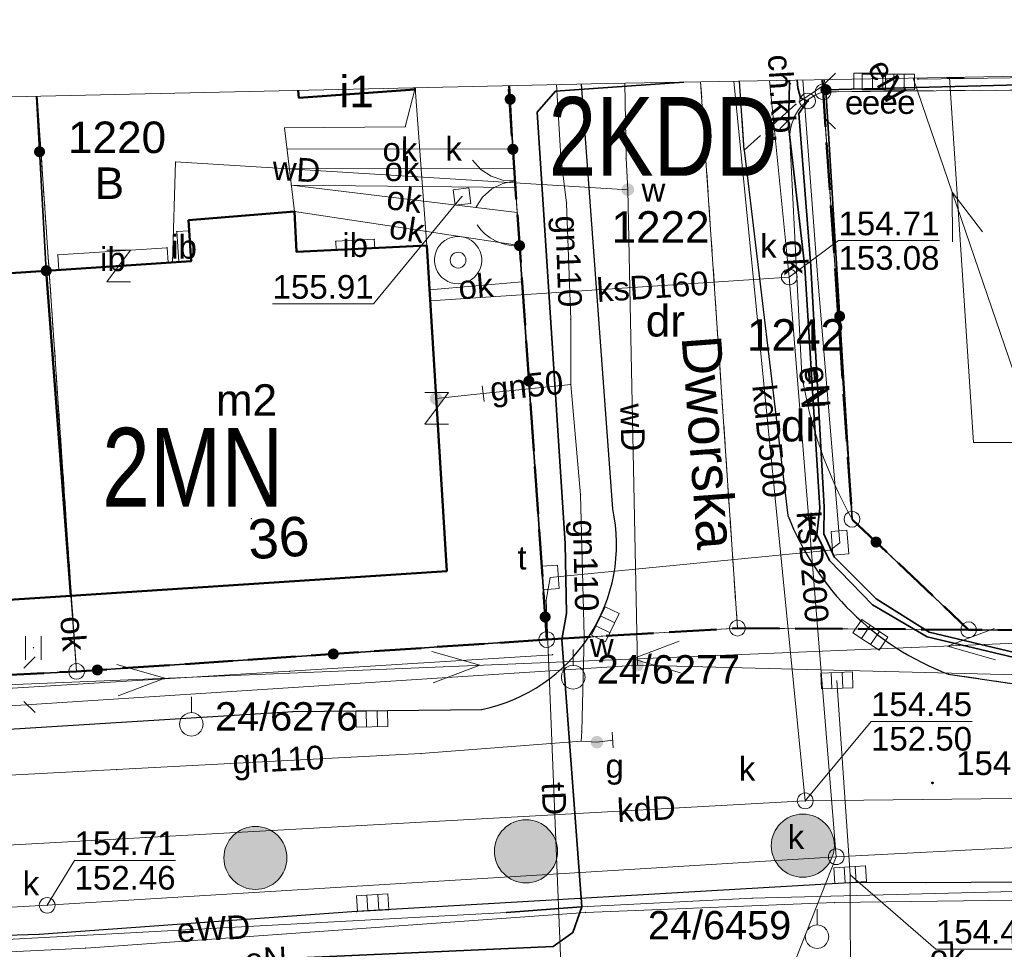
# Model space of a CAD drawing. Header units: metres. Extents: x 6492566 to 6492823, y 5613584 to 5613735.
# Tile 10 of 32: x 6492682 to 6492714, y 5613705 to 5613734. Entities that reach past the tile are written whole.
import ezdxf
from ezdxf.enums import TextEntityAlignment as Align

# ---------------------------------------------------------------- set-up
doc = ezdxf.new("R2010")
doc.units = ezdxf.units.M
for name, pattern in [('L_0_06', [2, 1.5, -0.5]), ('L_2_16', [0]), ('PRZER1-1', [2, 1, -1]), ('PRZER2-1', [3, 2, -1]), ('PRZER3-1', [4, 3, -1])]:
    doc.linetypes.add(name, pattern=pattern)
doc.layers.get('0').update_dxf_attribs({"linetype": 'CONTINUOUS', "lineweight": 18, "true_color": 0x000000})
for name, color, linetype, lineweight in [('GELULI_O', 7, 'PRZER3-1', 18), ('GEPADR', 7, 'CONTINUOUS', 18), ('GEPADR_O', 7, 'CONTINUOUS', 18), ('GEPPGD', 7, 'CONTINUOUS', 18), ('GEPPHC', 7, 'CONTINUOUS', 18), ('GESBZO', 7, 'CONTINUOUS', 50), ('GESBZO_O', 7, 'CONTINUOUS', 50), ('GESDZI', 7, 'CONTINUOUS', 18), ('GESDZI_O', 7, 'CONTINUOUS', 18), ('GESIWP', 7, 'CONTINUOUS', 18), ('GOSRBG', 7, 'CONTINUOUS', 18), ('GSLINK', 7, 'CONTINUOUS', 18), ('GSLINK_O', 7, 'CONTINUOUS', 18), ('GSLKBR', 7, 'CONTINUOUS', 18), ('GSLKFU', 7, 'CONTINUOUS', 18), ('GSLKOG', 7, 'CONTINUOUS', 35), ('GSLKRW', 7, 'CONTINUOUS', 25), ('GSPPPK', 7, 'CONTINUOUS', 18), ('GSPPPK_O', 7, 'CONTINUOUS', 18), ('GSPPRB', 7, 'CONTINUOUS', 18), ('GSPWPS', 7, 'CONTINUOUS', 13), ('GSPWPS_O', 7, 'CONTINUOUS', 13), ('GSSIIN', 7, 'CONTINUOUS', 18), ('GSSIIN_O', 7, 'CONTINUOUS', 18), ('GSSKOD', 7, 'PRZER2-1', 18), ('GSSKOD_O', 7, 'PRZER2-1', 18), ('GSSUTR', 7, 'PRZER2-1', 18), ('GULLOB', 7, 'CONTINUOUS', 35), ('GUPELA', 7, 'CONTINUOUS', 18), ('GUPIWZ', 7, 'CONTINUOUS', 18), ('GUPIWZ_O', 7, 'CONTINUOUS', 18), ('GUPPRZ', 7, 'CONTINUOUS', 18), ('GUPPRZ_O', 7, 'CONTINUOUS', 18), ('GUPZCP', 7, 'CONTINUOUS', 18)]:
    doc.layers.add(name, color=color, linetype=linetype, lineweight=lineweight)
for name, color, linetype, lineweight, true_color in [('GESUZY', 7, 'PRZER1-1', 18, 0x008000), ('GESUZY_O', 7, 'PRZER1-1', 18, 0x008000), ('GULEPR', 1, 'CONTINUOUS', 18, 0xff0000), ('GULEPR_O', 1, 'CONTINUOUS', 18, 0xff0000), ('GULGPR', 7, 'CONTINUOUS', 18, 0xbfbf00), ('GULGPR_O', 7, 'CONTINUOUS', 18, 0xbfbf00), ('GULKDK', 7, 'CONTINUOUS', 18, 0x803300), ('GULKPR', 7, 'CONTINUOUS', 18, 0x803300), ('GULKPR_O', 7, 'CONTINUOUS', 18, 0x803300), ('GULTPR', 7, 'CONTINUOUS', 18, 0xff9100), ('GULTPR_O', 7, 'CONTINUOUS', 18, 0xff9100), ('GULWPR', 5, 'CONTINUOUS', 18, 0x0000ff), ('GULWPR_O', 5, 'CONTINUOUS', 18, 0x0000ff), ('GUPESE', 1, 'CONTINUOUS', 18, 0xff0000), ('GUPESE_O', 1, 'CONTINUOUS', 18, 0xff0000), ('GUPGUT', 7, 'CONTINUOUS', 18, 0xbfbf00), ('GUPGUT_O', 7, 'CONTINUOUS', 18, 0xbfbf00), ('GUPGZA', 7, 'CONTINUOUS', 18, 0xbfbf00), ('GUPKKS', 7, 'CONTINUOUS', 18, 0x803300), ('GUPKSD', 7, 'CONTINUOUS', 18, 0x803300), ('GUPKSD_O', 7, 'CONTINUOUS', 18, 0x803300), ('GUPWST', 5, 'CONTINUOUS', 18, 0x0000ff), ('GUPWZA', 5, 'CONTINUOUS', 18, 0x0000ff), ('GUPWZA_O', 5, 'CONTINUOUS', 18, 0x0000ff), ('mpzp_linia_zabudowy_obowiazujaca', 7, 'L_2_16', 18, 0xd2691e), ('mpzp_linie_rozgraniczajace', 7, 'L_0_06', 50, 0xd2691e), ('mpzp_sciezki_rowerowe', 7, 'CONTINUOUS', 18, 0xffd900)]:
    doc.layers.add(name, color=color, linetype=linetype, lineweight=lineweight, true_color=true_color)
doc.styles.add('Arial', font='Arial.ttf')
doc.styles.add('GEO-INFO', font='Arial')
doc.linetypes.add('L_2_16_SHX', pattern='A,0,-0.25,[1,mdcp Biasa 06 III 2025.shx,S=0.05,R=0,X=0,Y=0],-0.5,[2,mdcp Biasa 06 III 2025.shx,S=0.05,R=0,X=0,Y=0],-0.5,[3,mdcp Biasa 06 III 2025.shx,S=0.05,R=0,X=0,Y=0],-0.5,[4,mdcp Biasa 06 III 2025.shx,S=0.05,R=0,X=0,Y=0],-0.5,-0.5,-0.5,-0.5,-0.5,-0.25', length=4.5)

# ---------------------------------------------------------------- blocks, each defined once
blk = doc.blocks.new('SOPGM')
at = {"color": 0}
blk.add_lwpolyline([(0, 1.75), (0, 0.75)], dxfattribs=at)
blk.add_lwpolyline([(0, 0.75), (0.231763, 0.713292), (0.440839, 0.606763), (0.606763, 0.440839), (0.713292, 0.231763), (0.75, 0), (0.713292, -0.231763), (0.606763, -0.440839), (0.440839, -0.606763), (0.231763, -0.713292), (0, -0.75), (-0.231763, -0.713292), (-0.440839, -0.606763), (-0.606763, -0.440839), (-0.713292, -0.231763), (-0.75, 0), (-0.713292, 0.231763), (-0.606763, 0.440839), (-0.440839, 0.606763), (-0.231763, 0.713292)], close=True, dxfattribs=at)
blk = doc.blocks.new('EPPHC')
at = {"color": 0}
blk.add_lwpolyline([(-0.75, 1), (0.75, 1), (-0.75, -1), (0.75, -1)], dxfattribs=at)
blk = doc.blocks.new('SPTRW')
at = {"color": 0}
for points in [[(-0.51332, 0.7233), (-0.51332, -0.7767)], [(0.48668, -0.7767), (0.48668, 0.7233)]]:
    blk.add_lwpolyline(points, dxfattribs=at)
blk = doc.blocks.new('SUUS13')
at = {"color": 0}
for points in [[(0, 1.5), (0.223563, 1.483246), (0.442133, 1.433359), (0.650826, 1.351453), (0.84498, 1.239358), (1.020259, 1.099578), (1.172747, 0.935235), (1.299038, 0.75), (1.396311, 0.548012), (1.462392, 0.333781), (1.495806, 0.112095), (1.495806, -0.112095), (1.462392, -0.333781), (1.396311, -0.548012), (1.299038, -0.75), (1.172747, -0.935235), (1.020259, -1.099578), (0.84498, -1.239358), (0.650826, -1.351453), (0.442133, -1.433359), (0.223563, -1.483246), (0, -1.5), (-0.223563, -1.483246), (-0.442133, -1.433359), (-0.650826, -1.351453), (-0.84498, -1.239358), (-1.020259, -1.099578), (-1.172747, -0.935235), (-1.299038, -0.75), (-1.396311, -0.548012), (-1.462392, -0.333781), (-1.495806, -0.112095), (-1.495806, 0.112095), (-1.462392, 0.333781), (-1.396311, 0.548012), (-1.299038, 0.75), (-1.172747, 0.935235), (-1.020259, 1.099578), (-0.84498, 1.239358), (-0.650826, 1.351453), (-0.442133, 1.433359), (-0.223563, 1.483246)], [(0, 0.5), (0.12941, 0.482963), (0.25, 0.433013), (0.353553, 0.353553), (0.433013, 0.25), (0.482963, 0.12941), (0.5, 0), (0.482963, -0.12941), (0.433013, -0.25), (0.353553, -0.353553), (0.25, -0.433013), (0.12941, -0.482963), (0, -0.5), (-0.12941, -0.482963), (-0.25, -0.433013), (-0.353553, -0.353553), (-0.433013, -0.25), (-0.482963, -0.12941), (-0.5, 0), (-0.482963, 0.12941), (-0.433013, 0.25), (-0.353553, 0.353553), (-0.25, 0.433013), (-0.12941, 0.482963)]]:
    blk.add_lwpolyline(points, close=True, dxfattribs=at)
blk = doc.blocks.new('KOLO')
blk.add_hatch(color=0).paths.add_polyline_path([(-0.5, 0), (-0.482963, -0.12941), (-0.433013, -0.25), (-0.353553, -0.353553), (-0.25, -0.433013), (-0.12941, -0.482963), (0, -0.5), (0.12941, -0.482963), (0.25, -0.433013), (0.353553, -0.353553), (0.433013, -0.25), (0.482963, -0.12941), (0.5, 0), (0.482963, 0.12941), (0.433013, 0.25), (0.353553, 0.353553), (0.25, 0.433013), (0.12941, 0.482963), (0, 0.5), (-0.12941, 0.482963), (-0.25, 0.433013), (-0.353553, 0.353553), (-0.433013, 0.25), (-0.482963, 0.12941)])
blk = doc.blocks.new('PROSTOKAT1_5-1_PELNY')
at = {"color": 0}
blk.add_lwpolyline([(0.75, -0.5), (-0.75, -0.5), (-0.75, 0.5), (0.75, 0.5)], close=True, dxfattribs=at)
blk = doc.blocks.new('SUUS05')
at = {"color": 0}
blk.add_lwpolyline([(0.5, -0.25), (-0.5, -0.25), (-0.5, 0.25), (0.5, 0.25)], close=True, dxfattribs=at)
for points in [[(-0.175, -0.25), (-0.175, 0.25)], [(0.175, -0.25), (0.175, 0.25)]]:
    blk.add_lwpolyline(points, dxfattribs=at)
blk = doc.blocks.new('KWADRAT_NIEPRZEZR')
at = {"color": 0}
blk.add_lwpolyline([(-0.5, -0.5), (0.5, -0.5), (0.5, 0.5), (-0.5, 0.5)], close=True, dxfattribs=at)
blk = doc.blocks.new('OKRAG_PELNY')
at = {"color": 0}
blk.add_lwpolyline([(0, 0.5), (0.12941, 0.482963), (0.25, 0.433013), (0.353553, 0.353553), (0.433013, 0.25), (0.482963, 0.12941), (0.5, 0), (0.482963, -0.12941), (0.433013, -0.25), (0.353553, -0.353553), (0.25, -0.433013), (0.12941, -0.482963), (0, -0.5), (-0.12941, -0.482963), (-0.25, -0.433013), (-0.353553, -0.353553), (-0.433013, -0.25), (-0.482963, -0.12941), (-0.5, 0), (-0.482963, 0.12941), (-0.433013, 0.25), (-0.353553, 0.353553), (-0.25, 0.433013), (-0.12941, 0.482963)], close=True, dxfattribs=at)
blk = doc.blocks.new('KTOK04')
at = {"color": 0}
blk.add_lwpolyline([(0, 0), (-0.01711, -0.261052), (-0.068148, -0.517638), (-0.152241, -0.765367), (-0.267949, -1), (-0.413293, -1.217523), (-0.585786, -1.414214), (-0.782477, -1.586707), (-1, -1.732051)], dxfattribs=at)
blk = doc.blocks.new('SLBRA')
at = {"color": 0}
for points in [[(1.732051, 1), (1.414214, 0.585786), (1, 0.267949), (0.517638, 0.068148), (0, 0)], [(0, 0), (0.517638, -0.068148), (1, -0.267949), (1.414214, -0.585786), (1.732051, -1)]]:
    blk.add_lwpolyline(points, dxfattribs=at)
blk = doc.blocks.new('SUEP1')
at = {"color": 0}
blk.add_lwpolyline([(-1.5, -1), (1.5, 0), (-1.5, 1)], dxfattribs=at)
blk = doc.blocks.new('PION_C')
at = {"color": 0}
blk.add_lwpolyline([(0, 0.5), (0, -0.5)], dxfattribs=at)
blk = doc.blocks.new('POINT')
at = {"color": 0}
blk.add_point((0, 0), dxfattribs=at)
blk = doc.blocks.new('SZAFA1')
at = {"color": 0}
blk.add_lwpolyline([(-1, -0.5), (-1, 0.5), (1, 0.5), (1, -0.5)], close=True, dxfattribs=at)
blk = doc.blocks.new('SUEO')
blk.add_hatch(color=0).paths.add_polyline_path([(-0.002174, 0.089974), (0.023762, 0.086807), (0.042561, 0.0793), (0.060131, 0.066965), (0.076266, 0.047786), (0.086234, 0.025762), (0.089972, 0.002226), (0.088646, -0.015553), (0.081114, -0.038994), (0.066834, -0.060276), (0.049699, -0.075033), (0.027576, -0.085671), (0.004027, -0.08991), (-0.019639, -0.087831), (-0.040932, -0.080154), (-0.059082, -0.067892), (-0.073734, -0.051607), (-0.08374, -0.032979), (-0.089221, -0.011817), (-0.089063, 0.012951), (-0.082571, 0.035806), (-0.069528, 0.057148), (-0.048957, 0.075519), (-0.026898, 0.085887)])
at = {"color": 0}
for points in [[(-1.767767, 1.767767), (-1.06066, 1.06066)], [(1.767767, 1.767767), (1.06066, 1.06066)], [(-1.767767, -1.767767), (-1.06066, -1.06066)], [(1.767767, -1.767767), (1.06066, -1.06066)]]:
    blk.add_lwpolyline(points, dxfattribs=at)
blk = doc.blocks.new('EPPGS')
at = {"color": 0}
blk.add_lwpolyline([(0, 0.5), (0.154508, 0.475528), (0.293893, 0.404508), (0.404508, 0.293893), (0.475528, 0.154508), (0.5, 0), (0.475528, -0.154508), (0.404508, -0.293893), (0.293893, -0.404508), (0.154508, -0.475528), (0, -0.5), (-0.154508, -0.475528), (-0.293893, -0.404508), (-0.404508, -0.293893), (-0.475528, -0.154508), (-0.5, 0), (-0.475528, 0.154508), (-0.404508, 0.293893), (-0.293893, 0.404508), (-0.154508, 0.475528)], close=True, dxfattribs=at)

msp = doc.modelspace()

# ---------------------------------------------------------------- hatches: boundary and pattern name
at = {"layer": 'mpzp_sciezki_rowerowe', "linetype": 'Continuous', "lineweight": 18}
for points in [[(6492698.5, 5613706.739, 1), (6492698.5, 5613708.739, 1)], [(6492707.28, 5613706.918, 1), (6492707.28, 5613708.918, 1)], [(6492689.92, 5613706.53, 1), (6492689.92, 5613708.53, 1)]]:
    msp.add_hatch(color=256, dxfattribs=at).paths.add_polyline_path(points)

# ---------------------------------------------------------------- linework, layer by layer
at = {"layer": 'GESBZO', "color": 7, "linetype": 'Continuous', "lineweight": 50, "elevation": 10.18}
for points in [[(6492691.279, 5613731.875), (6492691.293, 5613731.644)], [(6492691.293, 5613731.644), (6492694.977, 5613731.901), (6492694.973, 5613731.958)]]:
    msp.add_lwpolyline(points, dxfattribs=at)
for points in [[(6492695.988, 5613716.625), (6492684.072, 5613715.848), (6492683.287, 5613726.157), (6492687.887, 5613726.462), (6492687.802, 5613727.759), (6492691.164, 5613728.04), (6492691.227, 5613726.751), (6492695.352, 5613726.956)], [(6492684.072, 5613715.848), (6492671.966, 5613715.058), (6492671.272, 5613725.362), (6492675.293, 5613725.628), (6492675.208, 5613726.916), (6492678.501, 5613727.133), (6492678.587, 5613725.846), (6492683.287, 5613726.157)]]:
    msp.add_lwpolyline(points, close=True, dxfattribs=at)
at = {"layer": 'GESDZI', "color": 7, "linetype": 'Continuous', "lineweight": 18, "elevation": 10.22}
for points in [[(6492741.342, 5613732.808), (6492741.344, 5613732.13), (6492707.923, 5613731.833), (6492707.898, 5613732.216)], [(6492704.038, 5613732.147), (6492705.206, 5613714.819), (6492699.159, 5613714.458)], [(6492707.898, 5613732.216), (6492707.923, 5613731.833), (6492708.839, 5613718.274), (6492712.536, 5613714.767), (6492705.206, 5613714.819), (6492704.038, 5613732.147)], [(6492697.945, 5613732.025), (6492699.159, 5613714.458), (6492684.249, 5613713.446), (6492683, 5613731.689)], [(6492699.159, 5613714.458), (6492697.945, 5613732.025)], [(6492683, 5613731.689), (6492684.249, 5613713.446), (6492669.273, 5613712.676), (6492667.875, 5613731.35)], [(6492651.749, 5613711.778), (6492669.273, 5613712.676), (6492684.249, 5613713.446), (6492699.159, 5613714.458), (6492705.206, 5613714.819), (6492712.536, 5613714.767), (6492725.917, 5613714.685)]]:
    msp.add_lwpolyline(points, dxfattribs=at)
msp.add_lwpolyline([(6492707.923, 5613731.833), (6492741.344, 5613732.13), (6492741.368, 5613714.627), (6492725.917, 5613714.685), (6492712.536, 5613714.767), (6492708.839, 5613718.274)], close=True, dxfattribs=at)
at = {"layer": 'GESIWP', "color": 7, "linetype": 'Continuous', "lineweight": 18, "elevation": 10.18}
msp.add_lwpolyline([(6492732.59, 5613732.52), (6492724.16, 5613732.42), (6492710.93, 5613732.23), (6492710.924, 5613732.269)], dxfattribs=at)
at = {"layer": 'GESUZY', "color": 96, "linetype": 'PRZER1-1', "lineweight": 18, "ltscale": 0.5, "true_color": 0x008000, "elevation": 10.08}
for points in [[(6492741.342, 5613732.808), (6492741.344, 5613732.13), (6492707.923, 5613731.833), (6492707.898, 5613732.216)], [(6492704.038, 5613732.147), (6492705.206, 5613714.819), (6492699.159, 5613714.458)], [(6492707.898, 5613732.216), (6492707.923, 5613731.833), (6492708.839, 5613718.274), (6492712.536, 5613714.767), (6492705.206, 5613714.819), (6492704.038, 5613732.147)], [(6492697.945, 5613732.025), (6492699.159, 5613714.458), (6492684.249, 5613713.446), (6492683, 5613731.689)], [(6492699.159, 5613714.458), (6492697.945, 5613732.025)], [(6492683, 5613731.689), (6492684.249, 5613713.446), (6492669.273, 5613712.676), (6492667.875, 5613731.35)], [(6492651.749, 5613711.778), (6492669.273, 5613712.676), (6492684.249, 5613713.446), (6492699.159, 5613714.458), (6492705.206, 5613714.819), (6492712.536, 5613714.767), (6492725.917, 5613714.685)]]:
    msp.add_lwpolyline(points, dxfattribs=at)
msp.add_lwpolyline([(6492707.923, 5613731.833), (6492741.344, 5613732.13), (6492741.368, 5613714.627), (6492725.917, 5613714.685), (6492712.536, 5613714.767), (6492708.839, 5613718.274)], close=True, dxfattribs=at)
at = {"layer": 'GOSRBG', "color": 7, "linetype": 'Continuous', "lineweight": 18, "elevation": 10.04}
msp.add_lwpolyline([(6492817.555, 5613644.538), (6492815.362, 5613734.12), (6492701.054, 5613732.094), (6492651.49, 5613730.982), (6492652.622, 5613647.128), (6492704.994, 5613627.943), (6492817.382, 5613583.79)], close=True, dxfattribs=at)
at = {"layer": 'GSLINK', "color": 7, "linetype": 'Continuous', "lineweight": 18, "elevation": 10.18}
for points in [[(6492698.296, 5613726.952), (6492691.164, 5613728.04), (6492690.847, 5613730.688), (6492694.674, 5613730.723), (6492694.977, 5613731.901)], [(6492690.926, 5613730.027), (6492698.084, 5613730.009)], [(6492691.009, 5613729.385), (6492698.126, 5613729.399)], [(6492698.168, 5613728.797), (6492691.064, 5613728.876), (6492698.223, 5613728)], [(6492695.438, 5613725.554), (6492698.375, 5613725.802)], [(6492684.249, 5613713.446), (6492684.072, 5613715.848)], [(6492651.756, 5613711.262), (6492658.892, 5613711.626), (6492665.509, 5613711.941), (6492669.291, 5613712.121), (6492691.006, 5613713.452), (6492699.342, 5613713.977)]]:
    msp.add_lwpolyline(points, dxfattribs=at)
msp.add_lwpolyline([(6492707.923, 5613731.833, 0.331798), (6492706.863, 5613730.329), (6492707.247, 5613722.843, 0.08661), (6492708.839, 5613718.274)], format="xyb", dxfattribs=at)
at = {"layer": 'GSLKBR', "color": 7, "linetype": 'Continuous', "lineweight": 18, "elevation": 10.18}
msp.add_lwpolyline([(6492698.084, 5613730.009), (6492698.223, 5613728)], dxfattribs=at)
at = {"layer": 'GSLKFU', "color": 7, "linetype": 'Continuous', "lineweight": 18, "elevation": 10.18}
msp.add_lwpolyline([(6492698.223, 5613728), (6492698.296, 5613726.952)], dxfattribs=at)
at = {"layer": 'GSLKOG', "color": 7, "linetype": 'Continuous', "lineweight": 35, "elevation": 10.18}
for points in [[(6492708.01, 5613731.9), (6492722.33, 5613732.27), (6492741.46, 5613732.53), (6492741.456, 5613732.81)], [(6492698.084, 5613730.009), (6492697.978, 5613732.025)], [(6492708.01, 5613731.9), (6492708.839, 5613718.274), (6492712.536, 5613714.767), (6492723.196, 5613714.702)], [(6492683.287, 5613726.157), (6492682.977, 5613731.689)], [(6492698.296, 5613726.952), (6492699.159, 5613714.458), (6492684.249, 5613713.446), (6492673.118, 5613712.874)]]:
    msp.add_lwpolyline(points, dxfattribs=at)
at = {"layer": 'GSLKRW', "color": 7, "linetype": 'Continuous', "lineweight": 25, "elevation": 10.18}
for points in [[(6492651.777, 5613709.668), (6492665.599, 5613710.593), (6492691.116, 5613712.176), (6492697.101, 5613712.243, 0.417346), (6492701.25, 5613718.608), (6492700.257, 5613732.077)], [(6492705.42, 5613729.98), (6492706.806, 5613718.387, 0.211034), (6492711.89, 5613713.36)]]:
    msp.add_lwpolyline(points, format="xyb", dxfattribs=at)
for points in [[(6492705.42, 5613729.98), (6492705.27, 5613732.169)], [(6492711.89, 5613713.36), (6492714.34, 5613713), (6492718.49, 5613713), (6492787.04, 5613712.32), (6492807.89, 5613712.11)], [(6492711.18, 5613706.75), (6492718.39, 5613706.8), (6492729.24, 5613706.78), (6492742.9, 5613706.75), (6492767.63, 5613706.53), (6492783.73, 5613706.33), (6492797.15, 5613706.15), (6492808.2, 5613706.21)], [(6492711.18, 5613706.75), (6492708.756, 5613706.743), (6492693.131, 5613705.826), (6492683.066, 5613705.101), (6492672.207, 5613704.771), (6492657.965, 5613704.107), (6492651.857, 5613703.753)]]:
    msp.add_lwpolyline(points, dxfattribs=at)
at = {"layer": 'GSPPRB', "color": 7, "linetype": 'Continuous', "lineweight": 18}
for p in [(6492706.86, 5613732.11, 10.28), (6492707.98, 5613732.06, 10.28), (6492710.93, 5613732.23, 10.28), (6492712.12, 5613732.27, 10.28), (6492694.977, 5613731.901, 10.28), (6492694.977, 5613731.901, 10.28), (6492699.44, 5613731.85, 10.28), (6492707.12, 5613731.96, 10.28), (6492707.923, 5613731.833, 10.28), (6492708.01, 5613731.9, 10.28), (6492691.293, 5613731.644, 10.28), (6492707.06, 5613731.44, 10.28), (6492707.2, 5613731.64, 10.28), (6492698.85, 5613731.19, 10.28), (6492707.144, 5613731.257, 10.28), (6492707.15, 5613731.14, 10.28), (6492690.847, 5613730.688, 10.28), (6492694.674, 5613730.723, 10.28), (6492706.82, 5613730.75, 10.28), (6492706.863, 5613730.329, 10.28), (6492690.926, 5613730.027, 10.28), (6492698.084, 5613730.009, 10.28), (6492705.42, 5613729.98, 10.28), (6492687.39, 5613729.607, 10.28), (6492699.61, 5613729.77, 10.28), (6492701.672, 5613729.724, 10.28), (6492691.009, 5613729.385, 10.28), (6492698.126, 5613729.399, 10.28), (6492691.064, 5613728.876, 10.28), (6492698.168, 5613728.797, 10.28), (6492699.79, 5613728.3, 10.28), (6492691.164, 5613728.04, 10.28), (6492691.164, 5613728.04, 10.28), (6492698.223, 5613728, 10.28), (6492687.802, 5613727.759, 10.28), (6492687.428, 5613727.397, 10.28), (6492687.824, 5613727.423, 10.28), (6492692.468, 5613727.093, 10.28), (6492693.689, 5613727.154, 10.28), (6492687.12, 5613726.888, 10.28), (6492691.227, 5613726.751, 10.28), (6492692.482, 5613726.813, 10.28), (6492693.702, 5613726.874, 10.28), (6492695.352, 5613726.956, 10.28), (6492698.296, 5613726.952, 10.28), (6492683.651, 5613726.658, 10.28), (6492687.492, 5613726.436, 10.28), (6492687.887, 5613726.462, 10.28), (6492683.287, 5613726.157, 10.28), (6492683.287, 5613726.157, 10.28), (6492683.683, 5613726.183, 10.28), (6492687.151, 5613726.413, 10.28), (6492687.293, 5613726.422, 10.28), (6492707.34, 5613726.26, 10.28), (6492707.53, 5613726.3, 10.28), (6492698.375, 5613725.802, 10.28), (6492707.752, 5613725.885, 10.28), (6492695.438, 5613725.554, 10.28), (6492695.46, 5613725.201, 10.28), (6492699.92, 5613724.61, 10.28), (6492707.247, 5613722.843, 10.28), (6492699.92, 5613722.55, 10.28), (6492707.845, 5613720.489, 10.28), (6492700.23, 5613719.05, 10.28), (6492707.96, 5613718.66, 10.28), (6492701.25, 5613718.608, 10.28), (6492706.806, 5613718.387, 10.28), (6492707.82, 5613718.62, 10.28), (6492708.839, 5613718.274, 10.28), (6492707.72, 5613717.79, 10.28), (6492707.95, 5613717.81, 10.28), (6492699.74, 5613717.5, 10.28), (6492708.149, 5613717.297, 10.28), (6492708.27, 5613717.08, 10.28), (6492708.12, 5613716.96, 10.28), (6492695.988, 5613716.625, 10.28), (6492684.072, 5613715.848, 10.28), (6492684.072, 5613715.848, 10.28), (6492699.137, 5613715.702, 10.28), (6492709.49, 5613715.56, 10.28), (6492709.6, 5613715.75, 10.28), (6492699.78, 5613715.28, 10.28), (6492709.375, 5613714.831, 10.28), (6492711.29, 5613714.69, 10.28), (6492712.536, 5613714.767, 10.28), (6492699.159, 5613714.458, 10.28), (6492699.64, 5613714.46, 10.28), (6492700.35, 5613714.56, 10.28), (6492700.504, 5613714.56, 10.28), (6492711.22, 5613714.54, 10.28), (6492699.342, 5613713.977, 10.28), (6492684.249, 5613713.446, 10.28), (6492691.006, 5613713.452, 10.28), (6492711.89, 5613713.36, 10.28), (6492691.116, 5613712.176, 10.28), (6492697.101, 5613712.243, 10.28), (6492700.27, 5613711.55, 10.28), (6492695.17, 5613710.84, 10.28), (6492685.52, 5613710.33, 10.28), (6492708.756, 5613706.743, 10.28), (6492711.18, 5613706.75, 10.28), (6492705.672, 5613706.251, 10.28), (6492693.131, 5613705.826, 10.28), (6492700.254, 5613705.977, 10.28), (6492700.27, 5613705.98, 10.28), (6492708.29, 5613706.115, 10.28), (6492697.879, 5613705.796, 10.28), (6492700.389, 5613705.803, 10.28), (6492683.066, 5613705.101, 10.28), (6492699.99, 5613705.16, 10.28), (6492684.539, 5613704.668, 10.28), (6492699.36, 5613704.72, 10.28)]:
    msp.add_point(p, dxfattribs=at)
at = {"layer": 'GSSIIN', "color": 7, "linetype": 'Continuous', "lineweight": 18, "elevation": 10.18}
for points in [[(6492687.887, 5613726.462), (6492687.492, 5613726.436), (6492687.428, 5613727.397), (6492687.824, 5613727.423)], [(6492692.482, 5613726.813), (6492692.468, 5613727.093), (6492693.689, 5613727.154), (6492693.702, 5613726.874)], [(6492683.683, 5613726.183), (6492683.651, 5613726.658), (6492687.12, 5613726.888), (6492687.151, 5613726.413)]]:
    msp.add_lwpolyline(points, close=True, dxfattribs=at)
at = {"layer": 'GSSKOD', "color": 7, "linetype": 'PRZER2-1', "lineweight": 18, "ltscale": 0.5, "elevation": 10.18}
msp.add_lwpolyline([(6492814.421, 5613734.104), (6492814.422, 5613733.915), (6492814.547, 5613722.354), (6492813.176, 5613722.358), (6492813.171, 5613720.294), (6492814.569, 5613720.27), (6492814.595, 5613717.847, -0.279126), (6492810.564, 5613712.379), (6492807.89, 5613712.11), (6492787.04, 5613712.32), (6492718.49, 5613713), (6492714.34, 5613713), (6492711.89, 5613713.36)], format="xyb", dxfattribs=at)
for points in [[(6492707.98, 5613732.06), (6492707.06, 5613731.44), (6492705.42, 5613729.98), (6492705.27, 5613732.169)], [(6492707.971, 5613732.217), (6492707.98, 5613732.06)]]:
    msp.add_lwpolyline(points, dxfattribs=at)
at = {"layer": 'GSSUTR', "color": 7, "linetype": 'PRZER2-1', "lineweight": 18, "ltscale": 0.5, "elevation": 10.1}
msp.add_lwpolyline([(6492682.887, 5613714.211), (6492682.877, 5613714.191), (6492682.897, 5613714.191)], close=True, dxfattribs=at)
at = {"layer": 'GULEPR', "color": 1, "linetype": 'Continuous', "lineweight": 18, "true_color": 0xff0000, "elevation": 10.14}
for points in [[(6492703.509, 5613732.138), (6492699.44, 5613731.85), (6492698.85, 5613731.19), (6492699.74, 5613717.5), (6492699.78, 5613715.28), (6492699.64, 5613714.46), (6492700.27, 5613705.98), (6492699.99, 5613705.16), (6492699.36, 5613704.72), (6492681.15, 5613703.91), (6492667.64, 5613703.14), (6492651.879, 5613702.136)], [(6492706.854, 5613732.197), (6492706.86, 5613732.11), (6492706.82, 5613730.75), (6492707.34, 5613726.26), (6492707.82, 5613718.62), (6492707.72, 5613717.79), (6492708.12, 5613716.96), (6492709.49, 5613715.56), (6492711.22, 5613714.54), (6492713.98, 5613713.89), (6492716.26, 5613713.97), (6492716.78, 5613714.47), (6492716.863, 5613714.457)], [(6492707.101, 5613732.202), (6492707.12, 5613731.96), (6492707.2, 5613731.64), (6492707.43, 5613731.54), (6492707.15, 5613731.14), (6492707.53, 5613726.3), (6492707.96, 5613718.66), (6492707.95, 5613717.81), (6492708.27, 5613717.08), (6492709.6, 5613715.75), (6492711.29, 5613714.69), (6492713.99, 5613714.05), (6492716.23, 5613714.09), (6492716.84, 5613714.66), (6492716.863, 5613714.457)], [(6492709.99, 5613732.14), (6492709.927, 5613732.252)], [(6492716.863, 5613714.457), (6492710.782, 5613732.267)], [(6492651.756, 5613711.21), (6492682.048, 5613713.024), (6492716.863, 5613714.457), (6492753.8, 5613714.134), (6492791.409, 5613713.79), (6492815.837, 5613714.718)], [(6492651.867, 5613703.009), (6492658.39, 5613703.404), (6492684.539, 5613704.668), (6492700.389, 5613705.803), (6492708.29, 5613706.115), (6492722.147, 5613706.3)], [(6492651.863, 5613703.348), (6492652.282, 5613703.376), (6492666.325, 5613704.162), (6492679.305, 5613704.789), (6492697.879, 5613705.796), (6492700.254, 5613705.977)]]:
    msp.add_lwpolyline(points, dxfattribs=at)
msp.add_lwpolyline([(6492700.254, 5613705.977), (6492705.672, 5613706.251), (6492724.758, 5613706.738), (6492733.448, 5613706.678, -0.153642), (6492735.32, 5613706.023), (6492735.687, 5613705.755, 0.52161), (6492736.482, 5613705.139), (6492736.989, 5613704.99), (6492738.86, 5613703.39)], format="xyb", dxfattribs=at)
at = {"layer": 'GULGPR', "color": 52, "linetype": 'Continuous', "lineweight": 18, "true_color": 0xbfbf00, "elevation": 10.14}
for points in [[(6492699.92, 5613722.55), (6492699.92, 5613724.61), (6492699.79, 5613728.3), (6492699.61, 5613729.77), (6492699.471, 5613732.059)], [(6492699.92, 5613722.55), (6492697.14, 5613722.26)], [(6492700.25, 5613711.23), (6492700.27, 5613711.55), (6492700.35, 5613714.56), (6492700.23, 5613719.05), (6492699.92, 5613722.55)], [(6492697.14, 5613722.26), (6492695.65, 5613722.1)], [(6492662.66, 5613709.22), (6492662.81, 5613709.23), (6492669.69, 5613709.53), (6492676.93, 5613709.88), (6492685.52, 5613710.33), (6492695.17, 5613710.84), (6492700.25, 5613711.23)], [(6492700.25, 5613711.23), (6492700.75, 5613711.2), (6492701.25, 5613711.27)]]:
    msp.add_lwpolyline(points, dxfattribs=at)
at = {"layer": 'GULKDK', "color": 36, "linetype": 'Continuous', "lineweight": 18, "true_color": 0x803300, "elevation": 10.14}
for points in [[(6492711.87, 5613732.265), (6492711.87, 5613732.286)], [(6492712.37, 5613732.275), (6492712.37, 5613732.295)]]:
    msp.add_lwpolyline(points, dxfattribs=at)
at = {"layer": 'GULKPR', "color": 36, "linetype": 'Continuous', "lineweight": 18, "true_color": 0x803300, "elevation": 10.14}
for points in [[(6492707.354, 5613709.34), (6492705.095, 5613732.166)], [(6492706.22, 5613732.186), (6492706.849, 5613725.957), (6492708.338, 5613707.566)], [(6492706.849, 5613725.957), (6492695.46, 5613725.201)], [(6492708.786, 5613702.847), (6492708.782, 5613706.995), (6492708.36, 5613713.16)], [(6492654.887, 5613706.421), (6492707.354, 5613709.34), (6492743.651, 5613709.754)], [(6492651.849, 5613704.34), (6492670.622, 5613705.324), (6492683.317, 5613706.027), (6492708.338, 5613707.566), (6492720.621, 5613708.203), (6492768.012, 5613708.147), (6492783.483, 5613707.765), (6492815.246, 5613707.04)], [(6492702.708, 5613676.816), (6492705.499, 5613700.384), (6492708.338, 5613707.566)]]:
    msp.add_lwpolyline(points, dxfattribs=at)
at = {"layer": 'GULLOB', "color": 7, "linetype": 'Continuous', "lineweight": 35, "elevation": 10.12}
for points in [[(6492699.44, 5613731.85), (6492703.509, 5613732.138)], [(6492706.854, 5613732.197), (6492706.86, 5613732.11), (6492706.82, 5613730.75), (6492707.34, 5613726.26), (6492707.82, 5613718.62), (6492707.72, 5613717.79), (6492708.12, 5613716.96), (6492709.49, 5613715.56), (6492711.22, 5613714.54), (6492713.98, 5613713.89), (6492716.26, 5613713.97), (6492716.78, 5613714.47)], [(6492716.863, 5613714.457), (6492716.84, 5613714.66), (6492716.23, 5613714.09), (6492713.99, 5613714.05), (6492711.29, 5613714.69), (6492709.6, 5613715.75), (6492708.27, 5613717.08), (6492707.95, 5613717.81), (6492707.96, 5613718.66), (6492707.53, 5613726.3), (6492707.15, 5613731.14), (6492707.43, 5613731.54), (6492707.2, 5613731.64), (6492707.12, 5613731.96), (6492707.101, 5613732.202)], [(6492699.64, 5613714.46), (6492699.78, 5613715.28), (6492699.74, 5613717.5), (6492698.85, 5613731.19), (6492699.44, 5613731.85)], [(6492700.27, 5613705.98), (6492699.64, 5613714.46)], [(6492651.879, 5613702.136), (6492667.64, 5613703.14), (6492681.15, 5613703.91), (6492699.36, 5613704.72), (6492699.99, 5613705.16), (6492700.27, 5613705.98)], [(6492697.879, 5613705.796), (6492700.254, 5613705.977)]]:
    msp.add_lwpolyline(points, dxfattribs=at)
at = {"layer": 'GULTPR', "color": 30, "linetype": 'Continuous', "lineweight": 18, "true_color": 0xff9100, "elevation": 10.14}
msp.add_lwpolyline([(6492707.279, 5613732.205), (6492707.752, 5613725.885), (6492708.453, 5613717.527), (6492708.149, 5613717.297), (6492699.272, 5613716.429), (6492699.137, 5613715.702), (6492699.647, 5613703.115), (6492699.661, 5613702.552)], dxfattribs=at)
at = {"layer": 'GULWPR', "color": 5, "linetype": 'Continuous', "lineweight": 18, "true_color": 0x0000ff, "elevation": 10.14}
for points in [[(6492701.63, 5613732.105), (6492701.672, 5613729.724), (6492701.73, 5613728.728), (6492702.032, 5613713.649)], [(6492701.73, 5613728.728), (6492687.39, 5613729.607), (6492687.293, 5613726.422)], [(6492651.77, 5613710.2), (6492652.538, 5613710.247), (6492659.621, 5613710.603), (6492663.294, 5613710.8), (6492670.912, 5613711.628), (6492702.032, 5613713.649), (6492753.46, 5613712.33), (6492754.065, 5613712.388), (6492761.66, 5613712.533), (6492767.45, 5613712.68), (6492801.381, 5613711.67), (6492806.841, 5613711.382), (6492812.672, 5613711.067), (6492815.926, 5613711.08)]]:
    msp.add_lwpolyline(points, dxfattribs=at)
at = {"layer": 'GUPPRZ_O', "color": 36, "linetype": 'Continuous', "lineweight": 9, "true_color": 0x803300, "elevation": 10.8, "flags": 128}
for points in [[(6492690.464, 5613725.102), (6492693.667, 5613725.102), (6492696.471, 5613728.508)], [(6492711.613, 5613727.111), (6492708.409, 5613727.111), (6492706.849, 5613725.957)], [(6492708.409, 5613727.111), (6492711.613, 5613727.111)], [(6492712.644, 5613711.857), (6492709.441, 5613711.857), (6492707.354, 5613709.34)], [(6492709.441, 5613711.857), (6492712.644, 5613711.857)], [(6492687.387, 5613707.447), (6492684.184, 5613707.447), (6492683.317, 5613706.027)], [(6492684.184, 5613707.447), (6492687.387, 5613707.447)], [(6492714.703, 5613704.634), (6492711.5, 5613704.634), (6492708.782, 5613706.995)], [(6492711.5, 5613704.634), (6492714.703, 5613704.634)]]:
    msp.add_lwpolyline(points, dxfattribs=at)
at = {"layer": 'mpzp_linia_zabudowy_obowiazujaca', "linetype": 'CONTINUOUS', "lineweight": 18}
for p, q in [((6492711.927, 5613732.287), (6492712.69, 5613720.71)), ((6492695.352, 5613726.956), (6492694.991, 5613731.958)), ((6492695.988, 5613716.625), (6492695.352, 5613726.956)), ((6492712.69, 5613720.71), (6492806.03, 5613720.4)), ((6492671.966, 5613715.058), (6492695.988, 5613716.625))]:
    msp.add_line(p, q, dxfattribs=at)
at = {"layer": 'mpzp_linia_zabudowy_obowiazujaca', "linetype": 'L_2_16_SHX', "lineweight": 18}
for p, q in [((6492711.927, 5613732.287), (6492712.69, 5613720.71)), ((6492695.352, 5613726.956), (6492694.991, 5613731.958)), ((6492695.988, 5613716.625), (6492695.352, 5613726.956)), ((6492712.69, 5613720.71), (6492806.03, 5613720.4)), ((6492671.966, 5613715.058), (6492695.988, 5613716.625))]:
    msp.add_line(p, q, dxfattribs=at)
at = {"layer": 'mpzp_linie_rozgraniczajace', "lineweight": 50, "flags": 128}
for points in [[(6492707.898, 5613732.216), (6492708.839, 5613718.274), (6492712.536, 5613714.767), (6492725.917, 5613714.685), (6492741.368, 5613714.627)], [(6492699.159, 5613714.458), (6492697.945, 5613732.025)], [(6492712.536, 5613714.767), (6492705.206, 5613714.819), (6492699.159, 5613714.458)], [(6492651.749, 5613711.778), (6492669.273, 5613712.676), (6492684.249, 5613713.446), (6492699.159, 5613714.458)]]:
    msp.add_lwpolyline(points, dxfattribs=at)
at = {"layer": 'mpzp_sciezki_rowerowe', "lineweight": 18}
for centre in [(6492698.5, 5613707.739), (6492707.28, 5613707.918), (6492689.92, 5613707.53)]:
    msp.add_circle(centre, 1, dxfattribs=at)

# ---------------------------------------------------------------- block references
at = {"layer": 'GEPADR', "color": 7, "lineweight": 18}
msp.add_blockref('POINT', (6492689.79, 5613718.29, 10.28), dxfattribs=at)
at = {"layer": 'GEPPGD', "color": 7, "lineweight": 18, "xscale": 0.5, "yscale": 0.5}
for p in [(6492707.923, 5613731.833, 10.24), (6492708.839, 5613718.274, 10.24), (6492705.206, 5613714.819, 10.24), (6492712.536, 5613714.767, 10.24), (6492699.159, 5613714.458, 10.24), (6492684.249, 5613713.446, 10.24)]:
    msp.add_blockref('EPPGS', p, dxfattribs=at)
at = {"layer": 'GEPPHC', "color": 7, "lineweight": 18, "xscale": 0.5, "yscale": 0.5}
for p in [(6492685.587, 5613726.309, 10.24), (6492695.67, 5613721.79, 10.24)]:
    msp.add_blockref('EPPHC', p, dxfattribs=at)
at = {"layer": 'GSLKBR', "color": 7, "lineweight": 18, "xscale": 0.7500000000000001, "yscale": 0.75, "rotation": 183.9528324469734}
msp.add_blockref('SLBRA', (6492698.154, 5613729.005, 10.18), dxfattribs=at)
at = {"layer": 'GSLKFU', "color": 7, "lineweight": 18, "xscale": 0.75, "yscale": 0.75, "rotation": 273.9528167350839}
msp.add_blockref('KTOK04', (6492698.296, 5613726.952, 10.18), dxfattribs=at)
at = {"layer": 'GSLKOG', "color": 7, "lineweight": 35, "xscale": 0.35, "yscale": 0.35}
for p in [(6492708.01, 5613731.9, 10.18), (6492708.01, 5613731.9, 10.18), (6492698, 5613731.596, 10.18), (6492698.084, 5613730.009, 10.18), (6492683.075, 5613729.931, 10.18), (6492698.296, 5613726.952, 10.18), (6492683.287, 5613726.157, 10.18), (6492708.447, 5613724.71, 10.18), (6492698.592, 5613722.655, 10.18), (6492709.602, 5613717.55, 10.18), (6492699.109, 5613715.173, 10.18), (6492692.391, 5613713.999, 10.18), (6492684.909, 5613713.491, 10.18)]:
    msp.add_blockref('KOLO', p, dxfattribs=at)
at = {"layer": 'GSPPPK', "color": 7, "lineweight": 18, "xscale": 0.5, "yscale": 0.5}
for p in [(6492699.997, 5613713.262, 10.36), (6492687.889, 5613711.77, 10.36), (6492707.73, 5613705.032, 10.36)]:
    msp.add_blockref('SOPGM', p, dxfattribs=at)
at = {"layer": 'GSPWPS', "color": 7, "lineweight": 13, "xscale": 0.09, "yscale": 0.09}
msp.add_blockref('KOLO', (6492711.39, 5613709.91, 10.08), dxfattribs=at)
at = {"layer": 'GSSUTR', "color": 7, "lineweight": 18, "xscale": 0.5, "yscale": 0.5}
msp.add_blockref('SPTRW', (6492682.887, 5613714.201, 10.1), dxfattribs=at)
at = {"layer": 'GULEPR', "color": 1, "lineweight": 18, "true_color": 0xff0000, "yscale": 0.5}
for p, xscale, rotation in [((6492712.259, 5613727.942, 10.15), 0.5, 108.8514830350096), ((6492712.617, 5613714.282, 10.15), 0.4999999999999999, 182.3566948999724), ((6492702.625, 5613713.871, 10.15), 0.4999999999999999, 182.3566948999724), ((6492696.286, 5613713.61, 10.15), 0.4999999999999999, 2.356694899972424), ((6492686.294, 5613713.199, 10.15), 0.4999999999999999, 2.356694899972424)]:
    msp.add_blockref('SUEP1', p, dxfattribs=dict(at, xscale=xscale, rotation=rotation))
at = {"layer": 'GULKDK', "color": 36, "lineweight": 18, "true_color": 0x803300, "xscale": 0.4999999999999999, "yscale": 0.5, "rotation": 91.09121622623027}
msp.add_blockref('PION_C', (6492712.12, 5613732.27, 10.14), dxfattribs=at)
at = {"layer": 'GUPELA', "color": 7, "lineweight": 18, "xscale": 0.5, "yscale": 0.5}
for name, p in [('SUEO', (6492707.43, 5613731.54, 10.15)), ('OKRAG_PELNY', (6492707.43, 5613731.54, 10.16)), ('SUEO', (6492682.048, 5613713.024, 10.15))]:
    msp.add_blockref(name, p, dxfattribs=at)
at = {"layer": 'GUPESE', "color": 1, "lineweight": 18, "true_color": 0xff0000, "xscale": 0.5, "yscale": 0.5}
for p in [(6492709.4, 5613732.17, 10.16), (6492709.66, 5613732.14, 10.16), (6492709.99, 5613732.14, 10.16), (6492710.32, 5613732.14, 10.16)]:
    msp.add_blockref('SZAFA1', p, dxfattribs=at)
at = {"layer": 'GUPGUT', "color": 52, "lineweight": 18, "true_color": 0xbfbf00, "xscale": 0.4, "yscale": 0.4}
msp.add_blockref('KOLO', (6492700.75, 5613711.2, 10.16), dxfattribs=at)
at = {"layer": 'GUPGZA', "color": 52, "lineweight": 18, "true_color": 0xbfbf00, "xscale": 0.3999999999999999, "yscale": 0.4, "rotation": 2.144122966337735}
msp.add_blockref('KOLO', (6492695.65, 5613722.1, 10.16), dxfattribs=at)
at = {"layer": 'GUPIWZ', "color": 7, "lineweight": 18, "xscale": 0.5, "yscale": 0.5}
for name, p, rotation in [('KWADRAT_NIEPRZEZR', (6492696.471, 5613728.508, 10.18), 186.5166238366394), ('PROSTOKAT1_5-1_PELNY', (6492708.453, 5613717.527, 10.18), 274.7950225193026), ('PROSTOKAT1_5-1_PELNY', (6492699.272, 5613716.429, 10.18), 93.99970345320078)]:
    msp.add_blockref(name, p, dxfattribs=dict(at, rotation=rotation))
at = {"layer": 'GUPKKS', "color": 36, "lineweight": 18, "true_color": 0x803300}
for p, rotation in [((6492701.017, 5613714.939, 10.16), 244.327850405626), ((6492709.423, 5613714.602, 10.16), 146.0825050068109), ((6492708.36, 5613713.16, 10.16), 182.1444285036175), ((6492693.612, 5613711.94, 10.16), 181.4494430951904), ((6492708.782, 5613706.995, 10.16), 183.6314972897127), ((6492693.64, 5613706.107, 10.16), 183.5304378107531)]:
    msp.add_blockref('SUUS05', p, dxfattribs=dict(at, rotation=rotation))
at = {"layer": 'GUPKSD', "color": 36, "lineweight": 18, "true_color": 0x803300, "xscale": 0.5, "yscale": 0.5}
for p in [(6492706.849, 5613725.957, 10.16), (6492707.354, 5613709.34, 10.16), (6492708.338, 5613707.566, 10.16), (6492683.317, 5613706.027, 10.16)]:
    msp.add_blockref('OKRAG_PELNY', p, dxfattribs=at)
at = {"layer": 'GUPPRZ', "color": 36, "lineweight": 18, "true_color": 0x803300}
for p in [(6492696.471, 5613728.508, 10.16), (6492706.849, 5613725.957, 10.16), (6492707.354, 5613709.34, 10.16), (6492708.782, 5613706.995, 10.16), (6492683.317, 5613706.027, 10.16)]:
    msp.add_blockref('POINT', p, dxfattribs=at)
at = {"layer": 'GUPPRZ', "color": 52, "lineweight": 18, "true_color": 0xbfbf00}
msp.add_blockref('POINT', (6492699.92, 5613722.55, 10.16), dxfattribs=at)
at = {"layer": 'GUPWST', "color": 5, "lineweight": 18, "true_color": 0x0000ff, "xscale": 0.5, "yscale": 0.5}
msp.add_blockref('SUUS13', (6492696.347, 5613726.493, 10.16), dxfattribs=at)
at = {"layer": 'GUPWZA', "color": 5, "lineweight": 18, "true_color": 0x0000ff, "xscale": 0.4, "yscale": 0.4}
for p, rotation in [((6492701.73, 5613728.728, 10.16), 91.14796287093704), ((6492702.032, 5613713.649, 10.16), 271.1479473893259)]:
    msp.add_blockref('KOLO', p, dxfattribs=dict(at, rotation=rotation))
at = {"layer": 'GUPZCP', "color": 7, "lineweight": 18, "xscale": 0.5, "yscale": 0.5}
for p, rotation in [((6492697.14, 5613722.26, 10.16), 6.931675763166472), ((6492701.25, 5613711.27, 10.16), 4.055319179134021)]:
    msp.add_blockref('PION_C', p, dxfattribs=dict(at, rotation=rotation))

# ---------------------------------------------------------------- texts
at = {"layer": 'GELULI_O', "color": 7, "linetype": 'Continuous', "lineweight": 0, "style": 'GEO-INFO'}
msp.add_text('Dworska', height=1.25, rotation=274.2613, dxfattribs=at).set_placement((6492704.309, 5613720.714, 10.8), align=Align.MIDDLE_CENTER)
at = {"layer": 'GEPADR_O', "color": 7, "linetype": 'Continuous', "lineweight": 0, "style": 'GEO-INFO'}
msp.add_text('36', height=1.25, rotation=3.7331, dxfattribs=at).set_placement((6492689.727, 5613717.001, 10.8))
at = {"layer": 'GESBZO_O', "color": 7, "linetype": 'Continuous', "lineweight": 0, "style": 'GEO-INFO'}
msp.add_text('i1', height=1, dxfattribs=at).set_placement((6492693.128, 5613731.844, 10.8), align=Align.MIDDLE_CENTER)
msp.add_text('m2', height=1, dxfattribs=at).set_placement((6492689.637, 5613722.062, 10.8), align=Align.MIDDLE)
at = {"layer": 'GESDZI_O', "color": 7, "linetype": 'Continuous', "lineweight": 0, "style": 'GEO-INFO'}
for s, p in [('1220', (6492685.534, 5613730.389, 10.8)), ('1222', (6492702.768, 5613727.545, 10.8)), ('1242', (6492707.062, 5613724.12, 10.8))]:
    msp.add_text(s, height=1, dxfattribs=at).set_placement(p, align=Align.MIDDLE_CENTER)
at = {"layer": 'GESUZY_O', "color": 96, "linetype": 'Continuous', "lineweight": 0, "true_color": 0x008000, "style": 'GEO-INFO'}
for s, p in [('B', (6492685.291, 5613728.932, 10.8)), ('dr', (6492702.92, 5613724.57, 10.8))]:
    msp.add_text(s, height=1, dxfattribs=at).set_placement(p, align=Align.MIDDLE_CENTER)
msp.add_text('dr', height=1, dxfattribs=at).set_placement((6492707.205, 5613721.262, 10.8), align=Align.MIDDLE)
at = {"layer": 'GSLINK_O', "color": 7, "linetype": 'Continuous', "lineweight": 0, "style": 'GEO-INFO'}
for rotation, p in [(359.8548, (6492694.505, 5613730.018, 10.8)), (0.1155, (6492694.568, 5613729.392, 10.8)), (353.0281, (6492694.643, 5613728.438, 10.8)), (351.3266, (6492694.73, 5613727.496, 10.8)), (272.9382, (6492707.055, 5613726.586, 10.8)), (4.8256, (6492696.907, 5613725.678, 10.8)), (274.217, (6492684.16, 5613714.647, 10.8)), (0.8268, (6492711.857, 5613704.412, 10.8))]:
    msp.add_text('ok', height=0.75, rotation=rotation, dxfattribs=at).set_placement(p, align=Align.MIDDLE)
at = {"layer": 'GSPPPK_O', "color": 7, "linetype": 'Continuous', "lineweight": 0, "style": 'GEO-INFO'}
for s, p in [('24/6277', (6492700.747, 5613713.512, 10.8)), ('24/6276', (6492688.639, 5613712.02, 10.8)), ('24/6459', (6492702.366, 5613705.397, 10.8))]:
    msp.add_text(s, height=0.9, dxfattribs=at).set_placement(p, align=Align.MIDDLE_LEFT)
at = {"layer": 'GSPWPS_O', "color": 7, "linetype": 'Continuous', "lineweight": 0, "style": 'GEO-INFO'}
msp.add_text('154.33', height=0.75, dxfattribs=at).set_placement((6492712.14, 5613710.16, 10.8))
at = {"layer": 'GSSIIN_O', "color": 7, "linetype": 'Continuous', "lineweight": 0, "style": 'GEO-INFO'}
for p in [(6492687.658, 5613726.929, 10.8), (6492693.085, 5613726.984, 10.8), (6492685.401, 5613726.536, 10.8)]:
    msp.add_text('ib', height=0.75, dxfattribs=at).set_placement(p, align=Align.MIDDLE)
at = {"layer": 'GSSKOD_O', "color": 7, "linetype": 'Continuous', "lineweight": 0, "style": 'GEO-INFO'}
msp.add_text('ch.kb.', height=0.75, rotation=273.361, dxfattribs=at).set_placement((6492706.625, 5613731.623, 10.8), align=Align.MIDDLE_CENTER)
at = {"layer": 'GULEPR_O', "color": 1, "linetype": 'Continuous', "lineweight": 0, "true_color": 0xff0000, "style": 'GEO-INFO'}
for s, rotation, p in [('eN', 299.3578, (6492709.959, 5613732.196, 10.8)), ('eN', 273.595, (6492707.58, 5613722.44, 10.8)), ('eN', 273.2214, (6492707.745, 5613722.48, 10.8)), ('eWD', 3.103, (6492688.592, 5613705.293, 10.8)), ('eN', 2.5469, (6492690.255, 5613704.315, 10.8))]:
    msp.add_text(s, height=0.75, rotation=rotation, dxfattribs=at).set_placement(p, align=Align.MIDDLE_CENTER)
at = {"layer": 'GULGPR_O', "color": 52, "linetype": 'Continuous', "lineweight": 0, "true_color": 0xbfbf00, "style": 'GEO-INFO'}
msp.add_text('gn110', height=0.75, rotation=272.0177, dxfattribs=at).set_placement((6492699.855, 5613726.455, 10.8), align=Align.MIDDLE_CENTER)
for s, rotation, p in [('gn50', 5.9554, (6492698.53, 5613722.405, 10.8)), ('gn110', 271.5309, (6492700.29, 5613716.805, 10.8)), ('gn110', 3.0252, (6492690.653, 5613710.544, 10.8))]:
    msp.add_text(s, height=0.75, rotation=rotation, dxfattribs=at).set_placement(p, align=Align.MIDDLE)
at = {"layer": 'GULKPR_O', "color": 36, "linetype": 'Continuous', "lineweight": 0, "true_color": 0x803300, "style": 'GEO-INFO'}
for s, rotation, p in [('ksD160', 3.7974, (6492702.512, 5613725.669, 10.8)), ('kdD', 3.1839, (6492702.316, 5613709.1, 10.8))]:
    msp.add_text(s, height=0.75, rotation=rotation, dxfattribs=at).set_placement(p, align=Align.MIDDLE)
for s, rotation, p in [('kdD500', 275.6525, (6492706.225, 5613720.753, 10.8)), ('ksD200', 274.6295, (6492707.594, 5613716.761, 10.8))]:
    msp.add_text(s, height=0.75, rotation=rotation, dxfattribs=at).set_placement(p, align=Align.MIDDLE_CENTER)
at = {"layer": 'GULTPR_O', "color": 30, "linetype": 'Continuous', "lineweight": 0, "true_color": 0xff9100, "style": 'GEO-INFO'}
msp.add_text('tD', height=0.75, rotation=272.3205, dxfattribs=at).set_placement((6492699.392, 5613709.408, 10.8), align=Align.MIDDLE_CENTER)
at = {"layer": 'GULWPR_O', "color": 5, "linetype": 'Continuous', "lineweight": 0, "true_color": 0x0000ff, "style": 'GEO-INFO'}
msp.add_text('wD', height=0.75, rotation=356.4929, dxfattribs=at).set_placement((6492691.222, 5613729.372, 10.8), align=Align.MIDDLE)
msp.add_text('wD', height=0.75, rotation=356.4929, dxfattribs=at).set_placement((6492691.222, 5613729.372, 10.8), align=Align.MIDDLE)
msp.add_text('wD', height=0.75, rotation=271.148, dxfattribs=at).set_placement((6492701.881, 5613721.189, 10.8), align=Align.MIDDLE_CENTER)
at = {"layer": 'GUPESE_O', "color": 1, "linetype": 'Continuous', "lineweight": 0, "true_color": 0xff0000, "style": 'GEO-INFO'}
for p in [(6492709.198, 5613731.119, 10.8), (6492709.732, 5613731.118, 10.8), (6492710.291, 5613731.142, 10.8), (6492710.851, 5613731.131, 10.8)]:
    msp.add_text('e', height=0.75, dxfattribs=at).set_placement(p, align=Align.RIGHT)
at = {"layer": 'GUPGUT_O', "color": 52, "linetype": 'Continuous', "lineweight": 0, "true_color": 0xbfbf00, "style": 'GEO-INFO'}
msp.add_text('g', height=0.75, dxfattribs=at).set_placement((6492701.602, 5613710.073, 10.8), align=Align.RIGHT)
at = {"layer": 'GUPIWZ_O', "color": 7, "linetype": 'Continuous', "lineweight": 0, "style": 'GEO-INFO'}
for s, p in [('k', (6492696.466, 5613729.652, 10.8)), ('t', (6492707.703, 5613717.777, 10.8)), ('t', (6492698.522, 5613716.679, 10.8))]:
    msp.add_text(s, height=0.75, dxfattribs=at).set_placement(p, align=Align.RIGHT)
at = {"layer": 'GUPKSD_O', "color": 36, "linetype": 'Continuous', "lineweight": 0, "true_color": 0x803300, "style": 'GEO-INFO'}
for p in [(6492706.451, 5613726.566, 10.8), (6492705.77, 5613709.985, 10.8), (6492707.321, 5613707.817, 10.8), (6492683.064, 5613706.344, 10.8)]:
    msp.add_text('k', height=0.75, dxfattribs=at).set_placement(p, align=Align.RIGHT)
at = {"layer": 'GUPPRZ_O', "color": 36, "linetype": 'Continuous', "lineweight": 0, "true_color": 0x803300, "style": 'GEO-INFO'}
for s, p in [('154.71', (6492708.409, 5613727.283)), ('153.08', (6492708.409, 5613726.188)), ('154.45', (6492709.441, 5613712.03)), ('152.50', (6492709.441, 5613710.935)), ('154.71', (6492684.184, 5613707.619)), ('152.46', (6492684.184, 5613706.524)), ('154.41', (6492711.5, 5613704.806))]:
    msp.add_text(s, height=0.75, dxfattribs=at).set_placement(p)
msp.add_text('155.91', height=0.75, dxfattribs=at).set_placement((6492690.464, 5613725.644), align=Align.MIDDLE_LEFT)
at = {"layer": 'GUPWZA_O', "color": 5, "linetype": 'Continuous', "lineweight": 0, "true_color": 0x0000ff, "style": 'GEO-INFO'}
for p in [(6492702.92, 5613728.347, 10.8), (6492701.282, 5613713.899, 10.8)]:
    msp.add_text('w', height=0.75, dxfattribs=at).set_placement(p, align=Align.RIGHT)
at = {"layer": 'mpzp_linie_rozgraniczajace', "style": 'Arial', "width": 0.78}
for s, p in [('2KDD', (6492699.216, 5613731.667)), ('2MN', (6492685.059, 5613721.172))]:
    msp.add_text(s, height=2.5, dxfattribs=at).set_placement(p, align=Align.TOP_LEFT)

doc.saveas('drawing.dxf')
